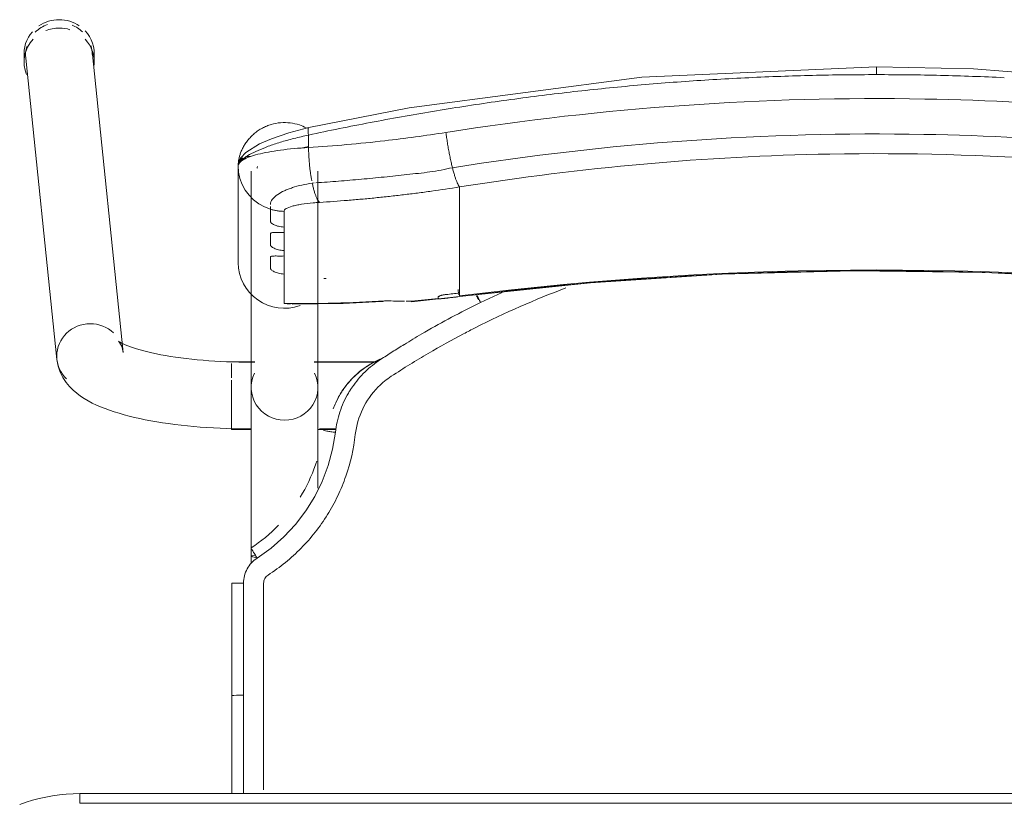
# Model space of a CAD drawing. Header units: metres. Extents: x 3 to 43.5, y -74 to -48.5.
# Tile 52 of 209: x 35.556 to 35.861, y -58.58 to -58.337. Entities that reach past the tile are written whole.
import ezdxf

# ---------------------------------------------------------------- set-up
doc = ezdxf.new("R2010")
doc.units = ezdxf.units.M
doc.layers.add('I-FURN', color=7, linetype='Continuous', lineweight=18)

# ---------------------------------------------------------------- blocks, each defined once
blk = doc.blocks.new('ConjuntoParaAlunoTamanho6 - CJA06_ConjuntoParaAlunoTamanho6-V52-1PAV - FRIGORÍFICA')
at = {"layer": 'I-FURN', "color": 253, "true_color": 0xaaaaaa}
for p, q in [((-0.2643, 0.29456), (-0.2643, 0.29197)), ((-0.23354, 0.20182), (-0.24321, 0.29526)), ((-0.24254, 0.29197), (-0.24254, 0.29456)), ((-0.2638, 0.29312), (-0.25413, 0.19969)), ((-0.1979, 0.25969), (-0.1979, 0.22964)), ((-0.19385, 0.25812), (-0.19385, 0.19097)), ((-0.19207, 0.25896), (-0.19202, 0.25906)), ((-0.19202, 0.25906), (-0.19192, 0.25949)), ((-0.17315, 0.19097), (-0.17315, 0.25812)), ((-0.19734, 0.2558), (-0.19665, 0.25395)), ((-0.19665, 0.25395), (-0.1957, 0.25221)), ((-0.17493, 0.25435), (-0.17437, 0.25441)), ((-0.1957, 0.25221), (-0.19451, 0.25062)), ((-0.12923, 0.2438), (-0.12923, 0.25317)), ((-0.12923, 0.24214), (-0.12923, 0.2438)), ((-0.12923, 0.24214), (-0.12923, 0.23653)), ((-0.18366, 0.24073), (-0.18366, 0.23904)), ((-0.12923, 0.23653), (-0.12923, 0.23486)), ((-0.18366, 0.23345), (-0.18366, 0.23176)), ((-0.12923, 0.23486), (-0.12923, 0.22925)), ((-0.12923, 0.22925), (-0.12923, 0.22759)), ((-0.18366, 0.22617), (-0.18366, 0.21701)), ((-0.12923, 0.22759), (-0.12923, 0.22197)), ((-0.12923, 0.22197), (-0.12923, 0.22031)), ((-0.11598, 0.22048), (-0.1227, 0.21732)), ((-0.18366, 0.21701), (-0.1818, 0.21679)), ((-0.14414, 0.21757), (-0.12926, 0.21915)), ((-0.19271, 0.19894), (-0.2, 0.19894)), ((-0.19271, 0.19879), (-0.19385, 0.19879)), ((-0.19385, 0.19879), (-0.19385, 0.19845)), ((-0.15474, 0.19894), (-0.17429, 0.19894)), ((-0.15494, 0.19879), (-0.17429, 0.19879)), ((-0.2, 0.19844), (-0.2, 0.19393)), ((-0.19385, 0.19845), (-0.19385, 0.19764)), ((-0.2, 0.19328), (-0.2, 0.18575)), ((-0.19385, 0.19367), (-0.19385, 0.1916)), ((-0.19385, 0.18688), (-0.19385, 0.18582)), ((-0.2, 0.18573), (-0.2, 0.17922)), ((-0.19385, 0.18371), (-0.19385, 0.18582)), ((-0.2, 0.17916), (-0.2, 0.17794)), ((-0.2, 0.17794), (-0.19377, 0.17794)), ((-0.19385, 0.17809), (-0.19385, 0.17951)), ((-0.17323, 0.17794), (-0.1676, 0.17794)), ((-0.17268, 0.17809), (-0.16757, 0.17809)), ((-0.19385, 0.13857), (-0.19385, 0.13643)), ((-0.19983, 0.13021), (-0.19982, 0.0953)), ((-0.19982, 0.06488), (-0.19982, 0.0953)), ((-0.19982, 0.0953), (-0.19982, 0.09529)), ((-0.19623, 0.09556), (-0.19738, 0.09554)), ((0.247, 0.06497), (-0.247, 0.06497)), ((-0.247, 0.06497), (-0.247, 0.06197)), ((0.247, 0.06497), (-0.247, 0.06497))]:
    blk.add_line(p, q, dxfattribs=at)
at = {"layer": 'I-FURN', "color": 253, "true_color": 0xaaaaaa, "flags": 128}
for points in [[(0.0001, 0.2904), (-0.07267, 0.28721), (-0.14486, 0.2777), (-0.17603, 0.27161)], [(0.17623, 0.27161), (0.10331, 0.28398), (0.03018, 0.28985), (0.0001, 0.2904)], [(-0.17603, 0.27161), (-0.18218, 0.26997), (-0.18761, 0.26812), (-0.19131, 0.26652), (-0.19557, 0.2639), (-0.19708, 0.26226), (-0.19765, 0.26113), (-0.1979, 0.25971)], [(-0.17607, 0.26928), (-0.17607, 0.26831), (-0.17607, 0.26734), (-0.17607, 0.26637), (-0.17607, 0.2654)], [(-0.1979, 0.24468), (-0.1979, 0.2522), (-0.1979, 0.25971)], [(-0.1979, 0.25969), (-0.19776, 0.25773), (-0.19734, 0.2558)], [(-0.1979, 0.25969), (-0.1979, 0.25218), (-0.1979, 0.24467), (-0.1979, 0.23715), (-0.1979, 0.22964)], [(-0.19451, 0.25062), (-0.19311, 0.2492), (-0.19152, 0.24799)], [(-0.19152, 0.24799), (-0.18977, 0.24701), (-0.1879, 0.24628)], [(-0.1879, 0.24243), (-0.1879, 0.24339), (-0.1879, 0.24435), (-0.1879, 0.24532), (-0.1879, 0.24628)], [(-0.18366, 0.24561), (-0.18366, 0.24439), (-0.18366, 0.24317), (-0.18366, 0.24195), (-0.18366, 0.24073)], [(-0.1879, 0.23515), (-0.1879, 0.23603), (-0.1879, 0.23692), (-0.1879, 0.2378), (-0.1879, 0.23868)], [(-0.18366, 0.23904), (-0.18366, 0.23764), (-0.18366, 0.23624), (-0.18366, 0.23485), (-0.18366, 0.23345)], [(-0.1879, 0.22787), (-0.1879, 0.22876), (-0.1879, 0.22964), (-0.1879, 0.23052), (-0.1879, 0.23141)], [(-0.18366, 0.23176), (-0.18366, 0.23036), (-0.18366, 0.22897), (-0.18366, 0.22757), (-0.18366, 0.22617)], [(-0.12926, 0.21915), (-0.08865, 0.22342), (-0.0479, 0.2261), (-0.00707, 0.22717), (0.03376, 0.22666), (0.07455, 0.22454), (0.11521, 0.22083), (0.12946, 0.21915)], [(-0.12923, 0.22031), (-0.12923, 0.22007), (-0.12923, 0.21984), (-0.12923, 0.21961), (-0.12923, 0.21937)], [(-0.18111, 0.21677), (-0.16533, 0.21701), (-0.15331, 0.21761)], [(-0.1359, 0.2187), (-0.1359, 0.21878), (-0.1359, 0.21886), (-0.1359, 0.21893), (-0.1359, 0.21901)], [(-0.23354, 0.20182), (-0.23373, 0.20287), (-0.23403, 0.20376), (-0.23437, 0.20445), (-0.23469, 0.20492), (-0.23492, 0.20521), (-0.23505, 0.20534), (-0.23507, 0.20536)], [(-0.23507, 0.20536), (-0.23501, 0.20531), (-0.23482, 0.20518), (-0.23451, 0.20499), (-0.23408, 0.20476), (-0.23355, 0.20449), (-0.23291, 0.2042), (-0.23217, 0.20389), (-0.23133, 0.20358), (-0.23041, 0.20326), (-0.22941, 0.20294), (-0.22832, 0.20262), (-0.22717, 0.2023), (-0.22594, 0.20199), (-0.22464, 0.20169), (-0.22328, 0.2014), (-0.22186, 0.20112), (-0.22039, 0.20086), (-0.21886, 0.2006), (-0.21729, 0.20036), (-0.21567, 0.20014), (-0.214, 0.19993), (-0.2123, 0.19973), (-0.21057, 0.19956), (-0.2088, 0.1994), (-0.207, 0.19926), (-0.20518, 0.19913), (-0.20334, 0.19903), (-0.20148, 0.19894), (-0.19961, 0.19888), (-0.19772, 0.19883), (-0.19583, 0.1988), (-0.19394, 0.19879), (-0.19385, 0.19879)], [(-0.25413, 0.19969), (-0.25375, 0.19762), (-0.25311, 0.19572), (-0.25226, 0.19403), (-0.25129, 0.19256), (-0.25023, 0.19128), (-0.24913, 0.19017), (-0.24799, 0.18919), (-0.24683, 0.18832), (-0.24563, 0.18753), (-0.24441, 0.18681), (-0.24316, 0.18615), (-0.24188, 0.18553), (-0.24055, 0.18496), (-0.23919, 0.18441), (-0.23778, 0.1839), (-0.23633, 0.18341), (-0.23483, 0.18295), (-0.2333, 0.18251), (-0.23171, 0.1821), (-0.23008, 0.1817), (-0.22841, 0.18133), (-0.2267, 0.18098), (-0.22495, 0.18064), (-0.22315, 0.18033), (-0.22132, 0.18004), (-0.21946, 0.17976), (-0.21756, 0.17951), (-0.21562, 0.17928), (-0.21366, 0.17906), (-0.21168, 0.17887), (-0.20967, 0.1787), (-0.20763, 0.17855), (-0.20558, 0.17842), (-0.20352, 0.17831), (-0.20144, 0.17823), (-0.19935, 0.17816), (-0.19725, 0.17811), (-0.19515, 0.17809), (-0.19385, 0.17809)], [(-0.19385, 0.13857), (-0.19385, 0.14057), (-0.19385, 0.14257), (-0.19385, 0.14457), (-0.19385, 0.14656), (-0.19385, 0.14855), (-0.19385, 0.15053), (-0.19385, 0.15249), (-0.19385, 0.15444), (-0.19385, 0.15637), (-0.19385, 0.15827), (-0.19385, 0.16015), (-0.19385, 0.162), (-0.19385, 0.16382), (-0.19385, 0.1656), (-0.19385, 0.16735), (-0.19385, 0.16905), (-0.19385, 0.17071), (-0.19385, 0.17233), (-0.19385, 0.1739), (-0.19385, 0.17541), (-0.19385, 0.17687), (-0.19385, 0.17828), (-0.19385, 0.17963), (-0.19385, 0.18092), (-0.19385, 0.18215), (-0.19385, 0.18331), (-0.19385, 0.18441), (-0.19385, 0.18544), (-0.19385, 0.1864), (-0.19385, 0.18729), (-0.19385, 0.1881), (-0.19385, 0.18885), (-0.19385, 0.18951), (-0.19385, 0.19011), (-0.19385, 0.19062), (-0.19385, 0.19097)], [(-0.17315, 0.19097), (-0.17315, 0.19051), (-0.17315, 0.18998), (-0.17315, 0.18937), (-0.17315, 0.18869), (-0.17315, 0.18793), (-0.17315, 0.1871), (-0.17315, 0.18619), (-0.17315, 0.18522), (-0.17315, 0.18417), (-0.17315, 0.18306), (-0.17315, 0.18188), (-0.17315, 0.18064), (-0.17315, 0.17934), (-0.17315, 0.17798), (-0.17315, 0.17656), (-0.17315, 0.17508), (-0.17315, 0.17355), (-0.17315, 0.17198), (-0.17315, 0.17035), (-0.17315, 0.16868), (-0.17315, 0.16696), (-0.17315, 0.16521), (-0.17315, 0.16342), (-0.17315, 0.16159), (-0.17315, 0.15974)], [(-0.16841, 0.18438), (-0.16841, 0.18437), (-0.16841, 0.18435), (-0.16841, 0.18434), (-0.16841, 0.18432)], [(-0.16774, 0.17706), (-0.16861, 0.17188), (-0.16997, 0.16679), (-0.17181, 0.16185), (-0.17415, 0.15713), (-0.17693, 0.15265), (-0.18013, 0.14846), (-0.18374, 0.14461), (-0.18771, 0.14113), (-0.19199, 0.13805)], [(-0.19623, 0.13025), (-0.19623, 0.12331), (-0.19623, 0.11637), (-0.19623, 0.10942), (-0.19623, 0.10249), (-0.19623, 0.09556)], [(-0.19738, 0.09554), (-0.19841, 0.0955), (-0.1992, 0.09544), (-0.19969, 0.09537), (-0.19982, 0.0953)], [(-0.247, 0.06497), (-0.24912, 0.06492), (-0.25124, 0.0648), (-0.25334, 0.06459), (-0.25544, 0.06429), (-0.25753, 0.06391), (-0.2596, 0.06345), (-0.26165, 0.0629), (-0.26367, 0.06228), (-0.26567, 0.06157)], [(0.247, 0.06197), (0.1235, 0.06197), (0, 0.06197), (-0.1235, 0.06197), (-0.247, 0.06197)], [(-0.247, 0.06197), (-0.1235, 0.06197), (0, 0.06197), (0.1235, 0.06197), (0.247, 0.06197)]]:
    blk.add_lwpolyline(points, dxfattribs=at)
at = {"layer": 'I-FURN', "color": 253, "true_color": 0xaaaaaa}
for centre, major_axis, ratio, start_param, end_param in [((-0.25351, 0.29419), (0.01029, 0.00107), 0.967158, 1.815725, 2.256389), ((-0.25342, 0.29456), (0.01088, 0), 0.965926, 1.570796, 2.185058), ((-0.25342, 0.29197), (0.01088, 0), 0.965926, 1.570796, 1.965237), ((-0.25342, 0.29456), (0.01088, 0), 0.965926, 0.959427, 1.570796), ((-0.25342, 0.29197), (0.01088, 0), 0.965926, 1.257624, 1.559899), ((-0.25351, 0.29419), (0.01029, 0.00107), 0.967158, 0.685592, 1.060105), ((-0.25342, 0.29456), (0.01088, 0), 0.965926, 2.438822, 3.243525), ((-0.25342, 0.29456), (0.01088, 0), 0.965926, 6.170166, 7.020457), ((-0.25342, 0.29197), (0.01088, 0), 0.965926, 2.404268, 3.526261), ((-0.25351, 0.29419), (0.01029, 0.00107), 0.967158, 2.780211, 3.141593), ((-0.25342, 0.29197), (0.01088, 0), 0.965926, 6.182855, 7.015454), ((-0.25351, 0.29419), (0.01029, 0.00107), 0.967158, 6.18338, 6.464028), ((-0.1835, 0.22964), (-0.0144, 0), 0.978148, 0, 1.909658), ((0.0001, -0.77117), (1.0209, 0), 0.978148, 1.443771, 1.697822), ((0.0001, -0.77159), (1.0211, 0), 0.978148, 1.443771, 1.633569), ((-0.17927, 0.60128), (0.385, 0), 0.978148, 4.732926, 4.735013), ((0.0001, -0.77159), (1.0211, 0), 0.978148, 1.634309, 1.697822), ((-0.17927, 0.60356), (0.395, 0), 0.978148, 4.828782, 4.839414), ((-0.1305, 0.22908), (-0.00124, 0.00992), 0.026339, 2.463316, 2.789234), ((-0.17927, 0.60336), (0.395, 0), 0.978148, 4.701279, 4.780293), ((-0.14501, 0.22754), (-0.00087, 0.00996), 0.018501, 2.957526, 3.350225), ((-0.17927, 0.60263), (0.395, 0), 0.978148, 4.801491, 4.822541), ((-0.17927, 0.60221), (0.3948, 0), 0.978148, 4.828842, 4.839414), ((-0.24383, 0.20075), (0.01029, 0.00107), 0.967158, 1.470991, 3.041787), ((-0.24383, 0.20075), (0.01029, 0.00107), 0.967158, 0.685592, 1.470991), ((-0.24383, 0.20075), (0.01029, 0.00107), 0.967158, 3.041787, 3.827185), ((-0.1835, 0.19097), (0.01035, 0), 0.978148, 2.686587, 4.712389), ((-0.1835, 0.19097), (0.01035, 0), 0.978148, 4.712389, 6.738191), ((-0.1835, 0.13857), (0.01035, 0), 0.069756, 2.648425, 3.665191)]:
    blk.add_ellipse(centre, major_axis=major_axis, ratio=ratio, start_param=start_param, end_param=end_param, dxfattribs=at)
for points in [[(0.0001, 0.29036), (0.0001, 0.29029), (0.0001, 0.29001), (0.0001, 0.28916), (0.0001, 0.28841), (0.0001, 0.28802)], [(-0.03953, 0.28708), (-0.04612, 0.28677), (-0.05271, 0.28638), (-0.05929, 0.28591)], [(-0.01972, 0.28779), (-0.02633, 0.28763), (-0.03293, 0.2874), (-0.03953, 0.28708)], [(0.0001, 0.28802), (-0.00651, 0.28802), (-0.01312, 0.28795), (-0.01972, 0.28779)], [(0.01992, 0.28779), (0.01332, 0.28795), (0.00671, 0.28802), (0.0001, 0.28802)], [(0.03973, 0.28708), (0.03313, 0.2874), (0.02653, 0.28763), (0.01992, 0.28779)], [(-0.07901, 0.28427), (-0.08557, 0.28365), (-0.09211, 0.28295), (-0.09864, 0.28217)], [(-0.05929, 0.28591), (-0.06588, 0.28544), (-0.07245, 0.28489), (-0.07901, 0.28427)], [(-0.09864, 0.28217), (-0.10517, 0.28139), (-0.11169, 0.28054), (-0.11819, 0.27961)], [(-0.11819, 0.27961), (-0.12468, 0.27869), (-0.13116, 0.27768), (-0.13762, 0.27661)], [(-0.13762, 0.27661), (-0.14407, 0.27553), (-0.15051, 0.27438), (-0.15692, 0.27316)], [(-0.15692, 0.27316), (-0.16332, 0.27194), (-0.16971, 0.27065), (-0.17607, 0.26928)], [(-0.13346, 0.2701), (-0.13339, 0.26956), (-0.13324, 0.26848), (-0.133, 0.26684), (-0.13272, 0.2652), (-0.13242, 0.26359), (-0.13211, 0.26203), (-0.13178, 0.26053), (-0.13155, 0.25959), (-0.13144, 0.25914)], [(-0.17609, 0.26577), (-0.1767, 0.26561), (-0.17731, 0.26545), (-0.17791, 0.26528)], [(-0.17607, 0.2654), (-0.17914, 0.26523), (-0.18504, 0.2647), (-0.19219, 0.26337), (-0.19682, 0.26165), (-0.1979, 0.26035), (-0.1979, 0.25969)], [(-0.12923, 0.25317), (-0.12932, 0.25327), (-0.1295, 0.25353), (-0.1298, 0.25409), (-0.13011, 0.25481), (-0.13044, 0.25568), (-0.13077, 0.2567), (-0.1311, 0.25786), (-0.13133, 0.2587), (-0.13144, 0.25914)], [(-0.17493, 0.25435), (-0.17484, 0.25392), (-0.17465, 0.25308), (-0.17435, 0.25195), (-0.17403, 0.25093), (-0.17369, 0.25006), (-0.17335, 0.24934), (-0.173, 0.24877), (-0.17277, 0.2485), (-0.17265, 0.2484)], [(-0.14661, 0.25076), (-0.14806, 0.25058), (-0.14951, 0.25042), (-0.15095, 0.25026)], [(-0.14226, 0.2513), (-0.14371, 0.25111), (-0.14516, 0.25093), (-0.14661, 0.25076)], [(-0.16398, 0.24902), (-0.16687, 0.24878), (-0.16977, 0.24858), (-0.17265, 0.2484)], [(-0.15964, 0.24939), (-0.16109, 0.24926), (-0.16254, 0.24913), (-0.16398, 0.24902)], [(-0.1553, 0.2498), (-0.15675, 0.24966), (-0.15819, 0.24952), (-0.15964, 0.24939)], [(-0.15095, 0.25026), (-0.1524, 0.2501), (-0.15385, 0.24995), (-0.1553, 0.2498)], [(-0.1879, 0.24628), (-0.18756, 0.24617), (-0.18687, 0.24599), (-0.18581, 0.24578), (-0.18474, 0.24565), (-0.18402, 0.24561), (-0.18366, 0.24561)], [(-0.09625, 0.22184), (-0.10584, 0.21825), (-0.1152, 0.21414), (-0.12434, 0.2095)], [(-0.15397, 0.21772), (-0.15357, 0.21755), (-0.15314, 0.21757), (-0.1527, 0.21776)], [(-0.15247, 0.21788), (-0.1518, 0.21785), (-0.15113, 0.21783), (-0.15044, 0.21781)], [(-0.14577, 0.21777), (-0.14522, 0.21777), (-0.14467, 0.21778), (-0.14412, 0.21779)], [(-0.1359, 0.21901), (-0.1359, 0.21905), (-0.13586, 0.21912), (-0.13573, 0.21923), (-0.13549, 0.21935), (-0.13518, 0.21946), (-0.13479, 0.21957), (-0.13436, 0.21967), (-0.1339, 0.21974), (-0.13357, 0.21979), (-0.1334, 0.21981)], [(-0.13585, 0.2186), (-0.13587, 0.21862), (-0.13589, 0.21865), (-0.1359, 0.21868), (-0.1359, 0.2187)], [(-0.1227, 0.21732), (-0.12297, 0.21719), (-0.12353, 0.21692), (-0.12408, 0.21665), (-0.12436, 0.21651)], [(-0.12335, 0.21813), (-0.12356, 0.21856), (-0.12377, 0.21898), (-0.12395, 0.21936)], [(-0.12436, 0.21651), (-0.12717, 0.21512), (-0.13276, 0.21224), (-0.13826, 0.20916), (-0.14098, 0.20758)], [(-0.12434, 0.2095), (-0.12494, 0.2092), (-0.12615, 0.20858), (-0.12737, 0.20794), (-0.12798, 0.20762)], [(-0.12798, 0.20762), (-0.13157, 0.20574), (-0.13889, 0.20168), (-0.14651, 0.19698), (-0.1504, 0.19445)], [(-0.14098, 0.20758), (-0.14188, 0.20704), (-0.14368, 0.20597), (-0.14546, 0.20487), (-0.14635, 0.20432)], [(-0.14638, 0.20431), (-0.14762, 0.20355), (-0.1501, 0.202), (-0.15256, 0.20043), (-0.15378, 0.19963)], [(-0.15378, 0.19963), (-0.1555, 0.19851), (-0.15869, 0.19594), (-0.16134, 0.1928), (-0.1625, 0.1911)], [(-0.1568, 0.1982), (-0.15576, 0.1988), (-0.15475, 0.1993), (-0.15376, 0.19971)], [(-0.16501, 0.19076), (-0.16447, 0.19151), (-0.16331, 0.19295), (-0.16135, 0.19493), (-0.15919, 0.19669), (-0.15764, 0.19771), (-0.15683, 0.19818)], [(-0.1504, 0.19445), (-0.15113, 0.19396), (-0.15256, 0.19293), (-0.15386, 0.19174), (-0.15448, 0.19112)], [(-0.1625, 0.1911), (-0.16271, 0.1908), (-0.16313, 0.19018), (-0.16352, 0.18955), (-0.16371, 0.18924)], [(-0.15448, 0.19112), (-0.15645, 0.18912), (-0.15969, 0.18452), (-0.16124, 0.17915), (-0.16156, 0.17636)], [(-0.16371, 0.18924), (-0.16479, 0.18738), (-0.16656, 0.18343), (-0.1675, 0.1792), (-0.16774, 0.17706)], [(-0.16774, 0.17706), (-0.16823, 0.17712), (-0.16921, 0.17725), (-0.17046, 0.17746), (-0.17128, 0.17766), (-0.17147, 0.17776), (-0.17146, 0.1778)], [(-0.1854, 0.14823), (-0.18797, 0.14558), (-0.19084, 0.14321), (-0.19391, 0.14119)], [(-0.19391, 0.14119), (-0.19393, 0.14119), (-0.19385, 0.14103), (-0.19344, 0.14033), (-0.19278, 0.13928), (-0.19225, 0.13846), (-0.19199, 0.13805)], [(-0.19199, 0.13805), (-0.19265, 0.13762), (-0.19383, 0.13663), (-0.19519, 0.13473), (-0.19604, 0.13255), (-0.19622, 0.13104), (-0.19623, 0.13025)], [(-0.18863, 0.13277), (-0.18884, 0.13263), (-0.18922, 0.13231), (-0.18966, 0.1317), (-0.18994, 0.13099), (-0.19, 0.1305), (-0.19, 0.13025)], [(-0.19623, 0.13025), (-0.19672, 0.13025), (-0.1977, 0.13025), (-0.19891, 0.13024), (-0.19969, 0.13022), (-0.19984, 0.13021), (-0.19982, 0.1302)], [(-0.19982, 0.12147), (-0.19982, 0.12438), (-0.19982, 0.12729), (-0.19982, 0.1302)], [(-0.19982, 0.1302), (-0.19982, 0.12438), (-0.19982, 0.11273), (-0.19982, 0.1011), (-0.19982, 0.09529)], [(-0.19982, 0.09528), (-0.19982, 0.1011), (-0.19982, 0.10691), (-0.19982, 0.11273)], [(-0.19982, 0.09529), (-0.19982, 0.08515), (-0.19982, 0.07502), (-0.19982, 0.06488)], [(-0.19982, 0.06488), (-0.19982, 0.06837), (-0.19982, 0.07185), (-0.19982, 0.07534)]]:
    blk.add_open_spline(points, degree=3, dxfattribs=at)
for points, knots in [([(-0.13346, 0.2701), (-0.0847, 0.2778), (0.00519, 0.28415), (0.09466, 0.27626), (0.13366, 0.2701)], [-1, -1, -1, -1, -0.444444, 0, 0, 0, 0]), ([(-0.1979, 0.25971), (-0.1979, 0.26019), (-0.19783, 0.26127), (-0.19747, 0.26287), (-0.19695, 0.2643), (-0.19642, 0.26543), (-0.19585, 0.26637), (-0.19534, 0.26711), (-0.19492, 0.26766), (-0.19447, 0.26819), (-0.19382, 0.2689), (-0.19291, 0.26975), (-0.1919, 0.27053), (-0.19105, 0.27107), (-0.1904, 0.27144), (-0.18973, 0.27177), (-0.18883, 0.27217), (-0.18719, 0.27275), (-0.18474, 0.2732), (-0.18174, 0.27315), (-0.17906, 0.27255), (-0.17745, 0.27187), (-0.17679, 0.27153)], [0, 0, 0, 0, 0.0625, 0.125, 0.15625, 0.1875, 0.21875, 0.234375, 0.25, 0.265625, 0.28125, 0.3125, 0.34375, 0.359375, 0.375, 0.390625, 0.40625, 0.4375, 0.5, 0.5625, 0.625, 0.6721865, 0.6721865, 0.6721865, 0.6721865]), ([(-0.1979, 0.25971), (-0.1979, 0.26034), (-0.19688, 0.26187), (-0.19282, 0.26411), (-0.18865, 0.26578), (-0.18491, 0.26704), (-0.18064, 0.26823), (-0.1776, 0.26895), (-0.17607, 0.26928)], [0, 0, 0, 0, 0.25, 0.5, 0.625, 0.75, 0.875, 1, 1, 1, 1]), ([(-0.1761, 0.27156), (-0.17616, 0.27149), (-0.17627, 0.27106), (-0.17619, 0.27003), (-0.17607, 0.26928)], [0.625, 0.625, 0.625, 0.625, 0.75, 1, 1, 1, 1]), ([(-0.17607, 0.2654), (-0.1682, 0.2659), (-0.154, 0.26716), (-0.13977, 0.2691), (-0.13346, 0.2701)], [-1, -1, -1, -1, -0.444444, 0, 0, 0, 0]), ([(-0.13144, 0.25914), (-0.08343, 0.26683), (0.00512, 0.27318), (0.09323, 0.26529), (0.13164, 0.25914)], [-1, -1, -1, -1, -0.444444, 0, 0, 0, 0]), ([(-0.19421, 0.2626), (-0.1945, 0.26266), (-0.19502, 0.2627), (-0.19554, 0.2626), (-0.19576, 0.26254)], [0.5473049, 0.5473049, 0.5473049, 0.5473049, 0.625, 0.6812684, 0.6812684, 0.6812684, 0.6812684]), ([(-0.17607, 0.2654), (-0.17606, 0.26498), (-0.17604, 0.26413), (-0.17598, 0.26285), (-0.1759, 0.26156), (-0.17579, 0.26028), (-0.17566, 0.25902), (-0.17551, 0.25778), (-0.17533, 0.25659), (-0.17518, 0.25568), (-0.17509, 0.25518), (-0.17506, 0.25505)], [0, 0, 0, 0, 0.1111111, 0.2222222, 0.3333333, 0.4444444, 0.5555556, 0.6666667, 0.7777778, 0.8888889, 0.9289555, 0.9289555, 0.9289555, 0.9289555]), ([(0.12943, 0.25317), (0.08224, 0.26075), (-0.00484, 0.26702), (-0.09148, 0.25924), (-0.12923, 0.25317)], [-1, -1, -1, -1, -0.444444, 0, 0, 0, 0]), ([(-0.1965, 0.2622), (-0.19671, 0.26207), (-0.1971, 0.26176), (-0.19769, 0.26096), (-0.1979, 0.26021), (-0.1979, 0.25971)], [0.75, 0.75, 0.75, 0.75, 0.8125, 0.875, 1, 1, 1, 1]), ([(-0.17381, 0.25447), (-0.17147, 0.25462), (-0.16677, 0.25497), (-0.1597, 0.25557), (-0.1538, 0.25614), (-0.14908, 0.25663), (-0.14554, 0.25703), (-0.14198, 0.25739), (-0.13843, 0.25782), (-0.13492, 0.25842), (-0.13259, 0.25889), (-0.13144, 0.25914)], [0, 0, 0, 0, 0.166667, 0.333333, 0.5, 0.583333, 0.666667, 0.75, 0.833333, 0.916667, 1, 1, 1, 1]), ([(-0.1879, 0.24778), (-0.18791, 0.24829), (-0.1875, 0.24933), (-0.18588, 0.25077), (-0.184, 0.25182), (-0.1824, 0.2525), (-0.17978, 0.25344), (-0.17715, 0.25404), (-0.17493, 0.25435)], [0, 0, 0, 0, 0.2, 0.4, 0.55, 0.625, 0.7, 1, 1, 1, 1]), ([(-0.12923, 0.25317), (-0.13213, 0.25271), (-0.13647, 0.25207), (-0.14082, 0.25148), (-0.14226, 0.2513)], [-1, -1, -1, -1, -0.8, -0.7, -0.7, -0.7, -0.7]), ([(-0.17265, 0.2484), (-0.17333, 0.24836), (-0.17532, 0.24821), (-0.17777, 0.24791), (-0.17985, 0.24753), (-0.18163, 0.2471), (-0.18322, 0.24646), (-0.18366, 0.2459), (-0.18366, 0.24561)], [-1, -1, -1, -1, -0.888889, -0.666667, -0.555556, -0.444444, -0.222222, 0, 0, 0, 0]), ([(-0.1879, 0.24628), (-0.1879, 0.24644), (-0.1879, 0.2467), (-0.1879, 0.247), (-0.1879, 0.2471)], [0, 0, 0, 0, 0.4, 0.6, 0.6, 0.6, 0.6]), ([(-0.18366, 0.24073), (-0.18428, 0.24075), (-0.18512, 0.24088), (-0.18609, 0.24117), (-0.18671, 0.24142), (-0.18723, 0.2417), (-0.18762, 0.24198), (-0.18784, 0.24222), (-0.1879, 0.24236), (-0.1879, 0.24243)], [0, 0, 0, 0, 0.25, 0.375, 0.5, 0.625, 0.75, 0.875, 1, 1, 1, 1]), ([(-0.1879, 0.23868), (-0.1879, 0.23875), (-0.18784, 0.23885), (-0.18762, 0.23896), (-0.18723, 0.23902), (-0.18671, 0.23904), (-0.18609, 0.23904), (-0.18512, 0.23903), (-0.18428, 0.23902), (-0.18366, 0.23904)], [0, 0, 0, 0, 0.125, 0.25, 0.375, 0.5, 0.625, 0.75, 1, 1, 1, 1]), ([(-0.18366, 0.23345), (-0.18428, 0.23348), (-0.18512, 0.2336), (-0.18609, 0.23389), (-0.18671, 0.23414), (-0.18723, 0.23442), (-0.18762, 0.2347), (-0.18784, 0.23494), (-0.1879, 0.23508), (-0.1879, 0.23515)], [0, 0, 0, 0, 0.25, 0.375, 0.5, 0.625, 0.75, 0.875, 1, 1, 1, 1]), ([(-0.1879, 0.23141), (-0.1879, 0.23147), (-0.18784, 0.23158), (-0.18762, 0.23168), (-0.18723, 0.23174), (-0.18671, 0.23176), (-0.18609, 0.23176), (-0.18512, 0.23175), (-0.18428, 0.23175), (-0.18366, 0.23176)], [0, 0, 0, 0, 0.125, 0.25, 0.375, 0.5, 0.625, 0.75, 1, 1, 1, 1]), ([(-0.18366, 0.22617), (-0.18428, 0.2262), (-0.18512, 0.22633), (-0.18609, 0.22661), (-0.18671, 0.22687), (-0.18723, 0.22714), (-0.18762, 0.22742), (-0.18784, 0.22767), (-0.1879, 0.22781), (-0.1879, 0.22787)], [0, 0, 0, 0, 0.25, 0.375, 0.5, 0.625, 0.75, 0.875, 1, 1, 1, 1]), ([(-0.1502, 0.2178), (-0.1496, 0.21779), (-0.1483, 0.21776), (-0.14698, 0.21776), (-0.14627, 0.21776)], [0.2794424, 0.2794424, 0.2794424, 0.2794424, 0.5, 0.75, 0.75, 0.75, 0.75]), ([(-0.1334, 0.21866), (-0.1337, 0.21862), (-0.13425, 0.21856), (-0.13488, 0.2185), (-0.13529, 0.21849), (-0.13555, 0.2185), (-0.13573, 0.21853), (-0.13582, 0.21857), (-0.13585, 0.2186)], [0, 0, 0, 0, 0.25, 0.5, 0.625, 0.75, 0.875, 1, 1, 1, 1]), ([(-0.12388, 0.21967), (-0.12372, 0.21936), (-0.12333, 0.2186), (-0.12291, 0.21776), (-0.1227, 0.21732)], [0.5302375, 0.5302375, 0.5302375, 0.5302375, 0.75, 1, 1, 1, 1]), ([(-0.1535, 0.1999), (-0.15406, 0.19967), (-0.15585, 0.19886), (-0.15753, 0.19787), (-0.15863, 0.1971)], [0.6367527, 0.6367527, 0.6367527, 0.6367527, 0.75, 1, 1, 1, 1]), ([(-0.15863, 0.1971), (-0.16081, 0.19558), (-0.16383, 0.19273), (-0.16686, 0.18807), (-0.16796, 0.18563), (-0.16841, 0.18438)], [0, 0, 0, 0, 0.5, 0.75, 1, 1, 1, 1]), ([(-0.16841, 0.18432), (-0.16799, 0.18547), (-0.16725, 0.18714), (-0.16604, 0.18925), (-0.16537, 0.19026), (-0.16501, 0.19076)], [0, 0, 0, 0, 0.5, 0.75, 1, 1, 1, 1]), ([(-0.16156, 0.17636), (-0.16208, 0.17191), (-0.16353, 0.16549), (-0.16692, 0.15729), (-0.1701, 0.15145), (-0.17391, 0.14602), (-0.17976, 0.13936), (-0.18487, 0.13521), (-0.18863, 0.13277)], [0, 0, 0, 0, 0.25, 0.375, 0.5, 0.625, 0.75, 1, 1, 1, 1]), ([(-0.17354, 0.16811), (-0.17366, 0.16774), (-0.17495, 0.16383), (-0.17671, 0.16011), (-0.17864, 0.15696)], [0.2233526, 0.2233526, 0.2233526, 0.2233526, 0.25, 0.5, 0.5, 0.5, 0.5]), ([(-0.19, 0.13025), (-0.19, 0.12863), (-0.19, 0.12547), (-0.19, 0.12092), (-0.19, 0.1173), (-0.19, 0.1145), (-0.19, 0.11243), (-0.19, 0.11052), (-0.19, 0.10828), (-0.19, 0.10624), (-0.19, 0.10408), (-0.19, 0.10228), (-0.19, 0.10023), (-0.19, 0.09774), (-0.19, 0.09515), (-0.19, 0.09189), (-0.19, 0.08842), (-0.19, 0.08419), (-0.19, 0.08049), (-0.19, 0.07684), (-0.19, 0.07351), (-0.19, 0.07081), (-0.19, 0.0683), (-0.19, 0.06666), (-0.19, 0.06612)], [0, 0, 0, 0, 0.03125, 0.0625, 0.09375, 0.109375, 0.125, 0.140625, 0.15625, 0.1875, 0.203125, 0.21875, 0.234375, 0.25, 0.265625, 0.28125, 0.3125, 0.328125, 0.34375, 0.359375, 0.3671875, 0.375, 0.3828125, 0.3865101, 0.3865101, 0.3865101, 0.3865101]), ([(-0.19623, 0.06488), (-0.19623, 0.06802), (-0.19623, 0.0747), (-0.19623, 0.0849), (-0.19623, 0.09203), (-0.19623, 0.09556)], [0.8397159, 0.8397159, 0.8397159, 0.8397159, 0.8888889, 0.9444444, 1, 1, 1, 1])]:
    blk.add_open_spline(points, degree=3, knots=knots, dxfattribs=at)
blk = doc.blocks.new('4 GRE - ESCOLA DE CINEMA E AUDIOVISUAL CINE REX R07_rvt-1-1PAV - FRIGORÍFICA')
at = {"layer": 'I-FURN', "color": 253, "lineweight": 18, "true_color": 0xaaaaaa}
blk.add_blockref('ConjuntoParaAlunoTamanho6 - CJA06_ConjuntoParaAlunoTamanho6-V52-1PAV - FRIGORÍFICA', (35.82168, -58.64244), dxfattribs=at)

msp = doc.modelspace()

# ---------------------------------------------------------------- block references
at = {"lineweight": 5}
msp.add_blockref('4 GRE - ESCOLA DE CINEMA E AUDIOVISUAL CINE REX R07_rvt-1-1PAV - FRIGORÍFICA', (0, 0), dxfattribs=at)

doc.saveas('drawing.dxf')
